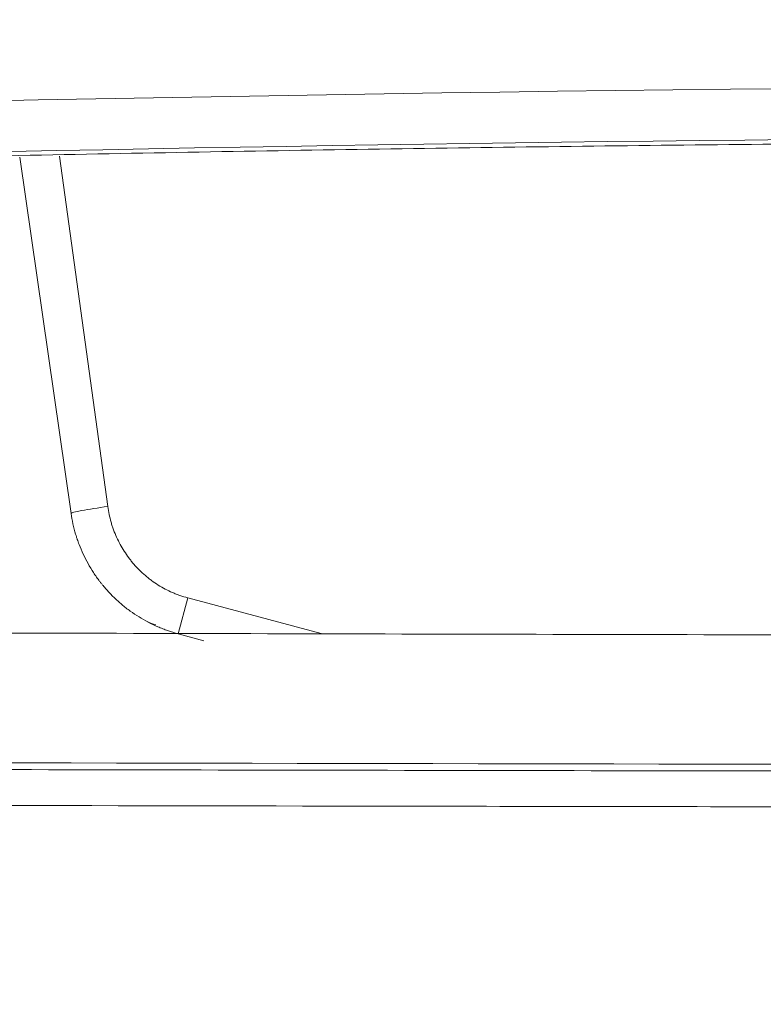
# Model space of a CAD drawing. Header units: millimetres. Extents: x 0 to 594, y 0 to 420.
# Tile 72 of 256: x 222.65 to 227.73, y 61.5 to 68.23. Entities that reach past the tile are written whole.
import ezdxf

# ---------------------------------------------------------------- set-up
doc = ezdxf.new("R2010")
doc.units = ezdxf.units.MM
doc.layers.add('1', color=7, linetype='Continuous', true_color=0xffffff)
doc.styles.add('Arial', font='txt')
doc.dimstyles.get("Standard").update_dxf_attribs({"dimtxt": 0.18, "dimasz": 0.18, "dimexe": 0.18, "dimexo": 0.0625, "dimgap": 0.09, "dimtad": 0, "dimtih": 1, "dimtoh": 1, "dimdec": 4, "dimzin": 0, "dimdsep": 46, "dimtxsty": 'Standard', "dimcen": 0.09, "dimadec": 0, "dimazin": 0, "dimtfac": 1, "dimtdec": 4, "dimtofl": 0, "dimtmove": 0, "dimatfit": 3, "dimfxl": 0, "dimtolj": 1, "dimtzin": 0, "dimarcsym": 0})

# ---------------------------------------------------------------- blocks, each defined once
blk = doc.blocks.new('_U9')
at = {"layer": '1', "color": 18, "lineweight": 18}
for p, q in [((99.1455, 154.7179), (72.65, 154.7179)), ((74.65, 154.7179), (74.65, 112.4208)), ((257.5135, 127.4368), (72.65, 127.4368))]:
    blk.add_line(p, q, dxfattribs=at)
at = {"layer": '1', "color": 18}
for points in [[(74.65, 154.7179), (75.5878, 151.2179), (73.7122, 151.2179)], [(74.65, 127.4368), (73.7122, 130.9368), (75.5878, 130.9368)]]:
    blk.add_solid(points, dxfattribs=at)
at = {"layer": '1', "color": 18, "linetype": 'Continuous', "lineweight": 13, "char_height": 3.5, "attachment_point": 7, "rotation": 90, "line_spacing_factor": 1.047437, "style": 'Arial'}
for s, insert in [('\\fArial|b0|i0;\\W1.0000;0.55', (77.6288, 101.9119)), ('\\fArial|b0|i0;\\W1.0000;FWD TIE DOWN', (77.6288, 61.914))]:
    blk.add_mtext(s, dxfattribs=dict(at, insert=insert))
blk = doc.blocks.new('_U13')
at = {"layer": '1', "color": 18, "lineweight": 18}
for p, q in [((128.4245, 177.2952), (61.3878, 177.2952)), ((63.3878, 177.2952), (63.3878, 113.3718)), ((257.5135, 127.4368), (61.3878, 127.4368))]:
    blk.add_line(p, q, dxfattribs=at)
at = {"layer": '1', "color": 18}
for points in [[(63.3878, 177.2952), (64.3256, 173.7952), (62.4499, 173.7952)], [(63.3878, 127.4368), (62.4499, 130.9368), (64.3256, 130.9368)]]:
    blk.add_solid(points, dxfattribs=at)
at = {"layer": '1', "color": 18, "linetype": 'Continuous', "lineweight": 13, "char_height": 3.5, "attachment_point": 7, "rotation": 90, "line_spacing_factor": 1.047437, "style": 'Arial'}
for s, insert in [('\\fArial|b0|i0;\\W1.0000;1.00', (66.3666, 102.8629)), ('\\fArial|b0|i0;\\W1.0000;BOW DEFLATED', (66.3666, 61.4994))]:
    blk.add_mtext(s, dxfattribs=dict(at, insert=insert))

msp = doc.modelspace()

# ---------------------------------------------------------------- linework, layer by layer
at = {"layer": '1', "color": 155, "linetype": 'Continuous', "lineweight": 18}
for p, q in [((223.0001, 64.8559), (222.6492, 67.2913)), ((223.9064, 63.9856), (223.731, 64.0326))]:
    msp.add_line(p, q, dxfattribs=at)
at = {"layer": '1', "color": 155, "linetype": 'Continuous', "lineweight": 13}
for p, q in [((222.9208, 67.2986), (223.2507, 64.9035)), ((223.731, 64.0326), (223.7969, 64.2784)), ((223.7969, 64.2784), (224.7082, 64.0342))]:
    msp.add_line(p, q, dxfattribs=at)
at = {"layer": '1', "color": 155, "linetype": 'Continuous', "lineweight": 18}
msp.add_arc((223.637, 64.3367), 0.25, 241.93914, 256.80244, dxfattribs=at)
at = {"layer": '1', "color": 155, "linetype": 'Continuous', "lineweight": 13}
for centre, major_axis, ratio, start_param, end_param in [((232.8815, -432.5431), (-472.3526, -167.8015), 1, 4.318267, 4.424347), ((232.8815, -432.5431), (-471.4619, -167.485), 1, 4.323478, 4.424348), ((232.8814, -432.5428), (-471.1333, -167.3683), 1, 4.374078, 4.414207), ((223.2475, 64.8916), (-0.2474, -0.0357), 0.045461, 4.692908, 6.283185)]:
    msp.add_ellipse(centre, major_axis=major_axis, ratio=ratio, start_param=start_param, end_param=end_param, dxfattribs=at)
at = {"layer": '1', "color": 155, "linetype": 'Continuous', "lineweight": 18}
msp.add_open_spline([(211.4827, 66.9465), (221.3329, 67.3742), (231.1924, 67.4017)], degree=2, dxfattribs=at)
at = {"layer": '1', "color": 155, "linetype": 'Continuous', "lineweight": 13}
msp.add_open_spline([(223.2507, 64.9035), (223.2532, 64.8853), (223.2596, 64.849), (223.2685, 64.8134), (223.2748, 64.7913), (223.2761, 64.7869), (223.2788, 64.7781), (223.2802, 64.7737), (223.2845, 64.7605), (223.2876, 64.7519), (223.2971, 64.7261), (223.3109, 64.6923), (223.3352, 64.6434), (223.3537, 64.612), (223.3733, 64.5812), (223.3838, 64.5661), (223.3976, 64.5477), (223.4004, 64.544), (223.406, 64.5367), (223.4146, 64.5259), (223.4234, 64.5153), (223.4415, 64.4946), (223.4666, 64.4678), (223.4936, 64.4428), (223.5112, 64.4278), (223.5147, 64.4249), (223.5218, 64.419), (223.5325, 64.4104), (223.5434, 64.402), (223.5655, 64.3858), (223.5957, 64.3653), (223.643, 64.3381), (223.6759, 64.3222), (223.701, 64.3112), (223.7095, 64.3077), (223.7224, 64.3027), (223.7267, 64.301), (223.7354, 64.2978), (223.7397, 64.2962), (223.7614, 64.2886), (223.7791, 64.2832), (223.7969, 64.2784)], degree=3, knots=[0, 0, 0, 0, 0.0625, 0.125, 0.125, 0.140625, 0.140625, 0.15625, 0.15625, 0.1875, 0.1875, 0.25, 0.3125, 0.375, 0.375, 0.4375, 0.4375, 0.453125, 0.453125, 0.46875, 0.5, 0.5, 0.5625, 0.625, 0.625, 0.640625, 0.640625, 0.65625, 0.6875, 0.6875, 0.75, 0.8125, 0.875, 0.875, 0.90625, 0.90625, 0.921875, 0.921875, 0.9375, 0.9375, 1, 1, 1, 1], dxfattribs=at)
at = {"layer": '1', "color": 155, "linetype": 'Continuous', "lineweight": 18}
for points, knots in [([(223.731, 64.0326), (223.7074, 64.0389), (223.6841, 64.0461), (223.6552, 64.0562), (223.6495, 64.0582), (223.638, 64.0625), (223.6323, 64.0646), (223.6152, 64.0713), (223.604, 64.0759), (223.5705, 64.0904), (223.5487, 64.1008), (223.5059, 64.1231), (223.464, 64.147), (223.4238, 64.1738), (223.3845, 64.2022), (223.3654, 64.2171), (223.3279, 64.2486), (223.2918, 64.2813), (223.2582, 64.3165), (223.2339, 64.3438), (223.2221, 64.3576), (223.2086, 64.3742), (223.203, 64.3814), (223.1992, 64.3863), (223.1973, 64.3887), (223.1806, 64.4105), (223.1666, 64.4303), (223.1401, 64.4708), (223.1151, 64.5122), (223.0932, 64.5551), (223.0729, 64.5989), (223.0635, 64.6212), (223.0505, 64.6553), (223.0464, 64.6668), (223.0415, 64.6812), (223.0406, 64.6841), (223.0387, 64.6899), (223.0358, 64.6986), (223.0332, 64.7074), (223.0245, 64.7366), (223.0123, 64.7838), (223.0036, 64.8317), (223.0001, 64.8559)], [0, 0, 0, 0, 0.0625, 0.0625, 0.078125, 0.078125, 0.09375, 0.09375, 0.125, 0.125, 0.1875, 0.1875, 0.25, 0.3125, 0.3125, 0.375, 0.375, 0.4375, 0.5, 0.5, 0.53125, 0.546875, 0.554688, 0.554688, 0.5625, 0.5625, 0.625, 0.625, 0.6875, 0.75, 0.75, 0.8125, 0.8125, 0.84375, 0.84375, 0.851563, 0.851563, 0.859375, 0.875, 0.875, 0.9375, 1, 1, 1, 1]), ([(229.1595, 64.0226), (226.7131, 64.0275), (221.5105, 64.0394), (216.3079, 64.0554), (213.5517, 64.0678)], [0, 0, 0, 0, 0.470221, 1, 1, 1, 1]), ([(250.1878, 63.0611), (247.7162, 63.0648), (242.7732, 63.0721), (235.3586, 63.0834), (227.944, 63.0943), (220.9413, 63.1061), (214.3506, 63.1263), (208.1718, 63.1585), (201.9932, 63.2096), (197.2859, 63.2672), (194.0497, 63.3168), (192.2846, 63.3463), (190.5195, 63.3784), (188.7544, 63.4131), (186.9893, 63.4505), (185.2244, 63.4903), (183.4596, 63.5328), (181.6948, 63.5779), (179.9301, 63.6255), (178.1655, 63.6757), (176.4009, 63.7285), (174.6364, 63.7839), (172.8719, 63.8417), (171.6957, 63.8823), (171.1076, 63.9027)], [0, 0, 0, 0, 0.09375, 0.1875, 0.28125, 0.375, 0.453125, 0.53125, 0.609375, 0.6875, 0.709821, 0.732142, 0.754464, 0.776787, 0.799109, 0.82143, 0.843751, 0.866072, 0.888393, 0.910714, 0.933035, 0.955356, 0.977678, 1, 1, 1, 1]), ([(250.1878, 63.1074), (243.5971, 63.1172), (237.0063, 63.1271), (223.8249, 63.147), (217.2341, 63.1559), (207.3483, 63.2111), (204.0531, 63.2366), (197.463, 63.3095), (194.1681, 63.3571), (184.2838, 63.5413), (177.6958, 63.7185), (171.1092, 63.9488)], [0, 0, 0, 0, 0.25, 0.25, 0.5, 0.5, 0.625, 0.625, 0.75, 0.75, 1, 1, 1, 1]), ([(252.2514, 62.8143), (248.9631, 62.8191), (245.6749, 62.8238), (240.4681, 62.8314), (238.5496, 62.8342), (234.7127, 62.8398), (232.7942, 62.8427), (230.3961, 62.8462), (229.9165, 62.8469), (228.9573, 62.8483), (227.5184, 62.8504), (226.0795, 62.8526), (223.2018, 62.8575), (221.2834, 62.8613), (217.4464, 62.8715), (215.5279, 62.8779), (211.691, 62.8946), (209.7726, 62.9051), (205.9358, 62.9315), (204.0174, 62.9475), (201.1399, 62.9768), (200.1807, 62.9875), (198.2624, 63.0108), (197.3032, 63.0234), (195.385, 63.0507), (194.4258, 63.0655), (192.9872, 63.0893), (192.5076, 63.0975), (191.5485, 63.1145), (191.069, 63.1233), (188.6713, 63.1687), (186.7533, 63.2096), (182.9175, 63.3002), (180.9997, 63.35), (177.1644, 63.4582), (175.2468, 63.5166), (172.3707, 63.6106), (171.412, 63.643), (169.4947, 63.7098), (168.5361, 63.7442), (167.148, 63.7955), (166.7186, 63.8116), (166.2891, 63.8279)], [0, 0, 0, 0, 0.114741, 0.114741, 0.181684, 0.181684, 0.248628, 0.248628, 0.265364, 0.265364, 0.282099, 0.315571, 0.315571, 0.382514, 0.382514, 0.449458, 0.449458, 0.516401, 0.516401, 0.583344, 0.583344, 0.616816, 0.616816, 0.650288, 0.650288, 0.68376, 0.68376, 0.700495, 0.700495, 0.717231, 0.717231, 0.784175, 0.784175, 0.851118, 0.851118, 0.918061, 0.918061, 0.951533, 0.951533, 0.985005, 0.985005, 1, 1, 1, 1]), ([(166.2891, 63.8279), (166.7186, 63.8116), (167.148, 63.7955), (168.5361, 63.7442), (169.4947, 63.7098), (171.412, 63.643), (172.3707, 63.6106), (175.2468, 63.5166), (177.1644, 63.4582), (180.9997, 63.35), (182.9175, 63.3002), (186.7533, 63.2096), (188.6713, 63.1687), (191.069, 63.1233), (191.5485, 63.1145), (192.5076, 63.0975), (192.9872, 63.0893), (194.4258, 63.0655), (195.385, 63.0507), (197.3032, 63.0234), (198.2624, 63.0108), (200.1807, 62.9875), (201.1399, 62.9768), (204.0174, 62.9475), (205.9358, 62.9315), (209.7726, 62.9051), (211.691, 62.8946), (215.5279, 62.8779), (217.4464, 62.8715), (221.2834, 62.8613), (223.2018, 62.8575), (226.0795, 62.8526), (227.5184, 62.8504), (228.9573, 62.8483), (229.9165, 62.8469), (230.3961, 62.8462), (232.7942, 62.8427), (234.7127, 62.8398), (238.5496, 62.8342), (240.4681, 62.8314), (245.6749, 62.8238), (248.9631, 62.8191), (252.2514, 62.8143)], [0, 0, 0, 0, 0.014995, 0.014995, 0.048467, 0.048467, 0.081939, 0.081939, 0.148882, 0.148882, 0.215825, 0.215825, 0.282769, 0.282769, 0.299505, 0.299505, 0.31624, 0.31624, 0.349712, 0.349712, 0.383184, 0.383184, 0.416656, 0.416656, 0.483599, 0.483599, 0.550542, 0.550542, 0.617486, 0.617486, 0.684429, 0.684429, 0.717901, 0.734636, 0.734636, 0.751372, 0.751372, 0.818316, 0.818316, 0.885259, 0.885259, 1, 1, 1, 1])]:
    msp.add_open_spline(points, degree=3, knots=knots, dxfattribs=at)

# ---------------------------------------------------------------- dimensions: what is measured, and where the dimension line sits
at = {"layer": '1', "color": 18, "linetype": 'Continuous', "lineweight": 13}
for base, p1, p2, text, picture, middle in [((63.3878, 177.2952), (257.5135, 127.4368), (128.4245, 177.2952), '\\fArial|b0|i0;\\C18;{\\H1.00x;\\fArial|b0|i0;BOW DEFLATED\\fArial|b0|i0;}\\C18; <> ', '_U13', (63.3878, 86.6069)), ((74.65, 127.4368), (103.1455, 154.7179), (257.5135, 127.4368), '\\fArial|b0|i0;\\C18;{\\H1.00x;\\fArial|b0|i0;FWD TIE DOWN\\fArial|b0|i0;}\\C18; <> ', '_U9', (74.65, 86.3387))]:
    dim = msp.add_linear_dim(base=base, p1=p1, p2=p2, angle=90, text=text, dimstyle='Standard', override={"dimtxt": 3.5, "dimasz": 3.5, "dimexe": 2, "dimexo": 0, "dimgap": 1.5, "dimtih": 0, "dimtoh": 0, "dimdec": 2, "dimlfac": 0.02, "dimdsep": 46, "dimlunit": 2, "dimtxsty": 'Arial', "dimsah": 1, "dimse1": 0, "dimse2": 0, "dimsd1": 0, "dimsd2": 0, "dimclrd": 18, "dimclre": 18, "dimclrt": 18, "dimtol": 0, "dimtm": -0.1, "dimtfac": 1, "dimtdec": 2, "dimtofl": 1, "dimtmove": 0, "dimlwd": 18, "dimlwe": 18}, dxfattribs=at)
    dim.commit()
    dim.dimension.update_dxf_attribs({"geometry": picture, "text_midpoint": middle, "dimtype": 160})

doc.saveas('drawing.dxf')
